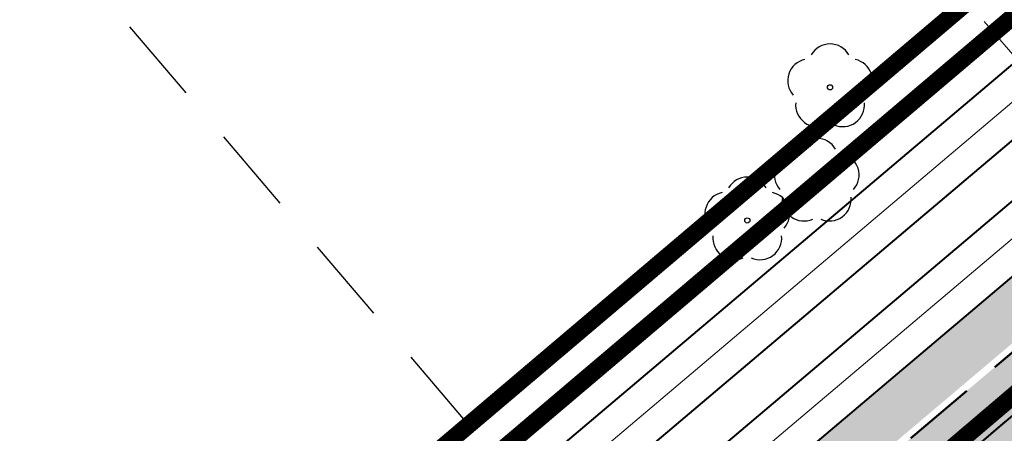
# Model space of a CAD drawing. Header units: metres. Extents: x 7429064 to 7431133, y 5709479 to 5714472.
# Tile 97 of 140: x 7429705.36 to 7429722.37, y 5710049.23 to 5710056.38. Entities that reach past the tile are written whole.
import ezdxf

# ---------------------------------------------------------------- set-up
doc = ezdxf.new("R2010")
doc.units = ezdxf.units.M
for name, pattern in [('1', [0]), ('12', [3, 1, -1, 0, -1]), ('4', [2.5, 1.5, -1]), ('4_KTJZ01', [2, 1.5, -0.5]), ('DASHED', [19.049999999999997, 12.7, -6.349999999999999]), ('HIDDEN', [0.375, 0.25, -0.125])]:
    doc.linetypes.add(name, pattern=pattern)
for name, color, linetype in [('_1_Mapa', 7, 'Continuous'), ('_1_X-REFY', 7, 'Continuous'), ('zzz.gaHSDomyslna', 7, 'Continuous')]:
    doc.layers.add(name, color=color, linetype=linetype)
for name, color, linetype, lineweight in [('_D_7_PAS DROGOWY-LINIA ROZGR TEREN INW', 222, 'HIDDEN', 50), ('_D_7_PAS DROGOWY_PODZIAL', 1, 'Continuous', 50), ('_D_7_TEREN NIEZBEDNY DLA OB_BUD', 252, 'HIDDEN', 50), ('_skarpy', 84, 'Continuous', 40), ('gaPoziome', 7, 'Continuous', 30), ('GMINA_L_0', 252, '12', 35), ('KRAWĘŻNIK BETONOWY 12_25 WYN 0 CM', 250, 'DASHED', 50), ('KTJZ_L_0_a', 252, '4_KTJZ01', 18), ('skarpa', 82, 'ŚLADY', 20)]:
    doc.layers.add(name, color=color, linetype=linetype, lineweight=lineweight)
doc.layers.add('D_2_HECZ_JEZDNIA KR3- NOWA KONSTRUKCJA G4', color=7, linetype='Continuous', lineweight=13, true_color=0xbdbdbd, transparency=0.3)
for name, color, linetype, lineweight, true_color in [('DZIALKA_L_0', 7, '1', 40, 0x008000), ('HECZ DROGI ROWEROWE', 7, 'Continuous', 13, 0xff8a8a), ('OBOP_T_1_a', 7, 'Continuous', 30, 0x008000), ('UZYTKI_L_0', 7, '4', 30, 0x008000)]:
    doc.layers.add(name, color=color, linetype=linetype, lineweight=lineweight, true_color=true_color)
doc.linetypes.add('ŚLADY', pattern='A,3.81,[130,ltypeshp.shx,S=6.35,R=0,X=0,Y=0],3.81', length=7.62)

# ---------------------------------------------------------------- blocks, each defined once
blk = doc.blocks.new('4_OBOP02_01')
at = {"linetype": 'Continuous'}
blk.add_circle((0, 0), 0.045, dxfattribs=at)
for centre, radius, start, end in [((0, 0.3750563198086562), 0.3750000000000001, 30.14012428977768, 149.8598757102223), ((-0.3566585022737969, 0.1158924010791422), 0.375, 102.1444654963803, 221.8600234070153), ((0.3566585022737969, 0.1158924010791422), 0.375, 318.1399765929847, 77.85553450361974), ((-0.2204041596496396, -0.3033835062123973), 0.3750000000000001, 174.1481822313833, 293.8542284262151), ((0.2204041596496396, -0.3033835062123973), 0.3750000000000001, 246.145771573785, 5.851817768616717)]:
    blk.add_arc(centre, radius, start, end, dxfattribs=at)
blk = doc.blocks.new('X-ref_MDCP_Szara')
at = {"layer": 'DZIALKA_L_0', "linetype": '1'}
blk.add_line((7429836.45, 5710146.5), (7429660.24, 5709996.55), dxfattribs=at)
at = {"layer": 'GMINA_L_0', "linetype": '12'}
blk.add_line((7429660.24, 5709996.55), (7429836.45, 5710146.5), dxfattribs=at)
at = {"layer": 'KTJZ_L_0_a', "linetype": '4_KTJZ01'}
blk.add_line((7429725.61922081, 5710052.18596936), (7429706.014655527, 5710074.89495609), dxfattribs=at)
at = {"layer": 'UZYTKI_L_0', "linetype": '4'}
blk.add_line((7429697.539156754, 5710067.682556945), (7429716.98, 5710044.83), dxfattribs=at)
at = {"layer": 'OBOP_T_1_a'}
for p in [(7429719.36, 5710055.21), (7429719.13, 5710053.58), (7429717.93, 5710052.91)]:
    blk.add_blockref('4_OBOP02_01', p, dxfattribs=at)
blk = doc.blocks.new('gaHSPos')
at = {"color": 0, "linetype": 'Continuous', "lineweight": 0}
blk.add_point((0, 0), dxfattribs=at)
blk = doc.blocks.new('*U208')
at = {"layer": 'zzz.gaHSDomyslna', "color": 140}
blk.add_lwpolyline([(0, 0, 0.24, 0.24, 0), (16.75256754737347, 14.18942784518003, 0.24, 0.24, 0)], format="xyseb", dxfattribs=at)
at = {"color": 140}
for p in [(16.75256754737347, 14.18942784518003), (0, 0)]:
    blk.add_blockref('gaHSPos', p, dxfattribs=at)
blk = doc.blocks.new('X-ref_SOR')
at = {"layer": 'gaPoziome'}
blk.add_blockref('*U208', (7429709.419048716, 5710035.857625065), dxfattribs=at)

msp = doc.modelspace()

# ---------------------------------------------------------------- hatches: boundary and pattern name
at = {"layer": 'D_2_HECZ_JEZDNIA KR3- NOWA KONSTRUKCJA G4'}
h = msp.add_hatch(color=256, dxfattribs=at)
h.dxf.hatch_style = 1
edge = h.paths.add_edge_path()
edge.add_line((7429710.702516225, 5710040.799538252), (7429726.776484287, 5710054.398245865))
edge.add_arc((7429722.025136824, 5710052.841101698), 5.00000006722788, 18.14535948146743, 28.69453331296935)
edge.add_line((7429726.411096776, 5710055.241800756), (7429710.367348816, 5710041.668659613))
edge.add_line((7429710.367348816, 5710041.668659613), (7429705.807555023, 5710037.768879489))
edge.add_line((7429705.807555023, 5710037.768879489), (7429706.37998716, 5710037.100043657))
edge.add_line((7429706.37998716, 5710037.100043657), (7429710.702516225, 5710040.799538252))
at = {"layer": 'HECZ DROGI ROWEROWE'}
h = msp.add_hatch(color=256, dxfattribs=at)
h.dxf.hatch_style = 1
edge = h.paths.add_edge_path()
edge.add_arc((7429796.819700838, 5710136.432689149), 20.40416797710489, 308.0321727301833, 334.2528184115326)
edge.add_arc((7429835.930497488, 5710116.89688608), 23.31795413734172, 143.789652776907, 152.7623535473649, ccw=False)
edge.add_arc((7429839.324960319, 5710112.767127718), 28.52732187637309, 132.1511209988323, 141.1238217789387, ccw=False)
edge.add_line((7429820.180606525, 5710133.916638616), (7429834.124191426, 5710145.713024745))
edge.add_arc((7429837.353578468, 5710141.895819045), 5.000000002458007, 102.01539828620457, 130.2314924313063, ccw=False)
edge.add_line((7429836.312705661, 5710146.786277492), (7429842.062606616, 5710148.010071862))
edge.add_line((7429842.062606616, 5710148.010071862), (7429845.234178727, 5710150.729899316))
edge.add_line((7429845.234178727, 5710150.729899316), (7429843.044890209, 5710150.26393669))
edge.add_arc((7429842.628541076, 5710152.220120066), 2.000000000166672, 169.0595867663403, 282.01539860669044, ccw=False)
edge.add_line((7429840.664890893, 5710152.599696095), (7429846.907573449, 5710184.89479323))
edge.add_arc((7429848.380311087, 5710184.610111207), 1.500000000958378, 109.3988305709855, 169.0595867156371, ccw=False)
edge.add_line((7429847.882098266, 5710186.024955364), (7429848.854093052, 5710186.367226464))
edge.add_line((7429848.854093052, 5710186.367226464), (7429847.264566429, 5710191.423890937))
edge.add_line((7429847.264566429, 5710191.423890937), (7429846.902664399, 5710192.478548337))
edge.add_line((7429846.902664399, 5710192.478548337), (7429845.675039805, 5710198.448585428))
edge.add_arc((7429825.957873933, 5710195.082454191), 20.00243658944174, -10.939142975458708, 9.688181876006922, ccw=False)
edge.add_line((7429845.596852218, 5710191.286666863), (7429839.402578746, 5710159.242003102))
edge.add_arc((7429819.766076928, 5710163.037763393), 19.9999999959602, 310.2314924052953, 349.0595867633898, ccw=False)
edge.add_line((7429832.683625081, 5710147.768940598), (7429817.639926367, 5710135.041849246))
edge.add_arc((7429832.495106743, 5710117.482703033), 22.99999999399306, 130.2314924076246, 151.7603968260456)
edge.add_arc((7429794.613112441, 5710137.828575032), 20.00000000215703, 310.2314924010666, 331.76039682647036, ccw=False)
edge.add_line((7429807.530660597, 5710122.559752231), (7429710.78028326, 5710040.708146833))
edge.add_line((7429710.78028326, 5710040.708146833), (7429674.341489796, 5710009.521515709))
edge.add_arc((7429663.287565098, 5710022.437039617), 17.00000026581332, 303.4339933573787, 310.5590095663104, ccw=False)
edge.add_line((7429672.654156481, 5710008.250180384), (7429665.174772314, 5710003.312065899))
edge.add_arc((7429654.155253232, 5710020.002488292), 20.00000001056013, 287.25233121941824, 303.4339932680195, ccw=False)
edge.add_line((7429660.086861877, 5710000.902330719), (7429655.395687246, 5709999.445472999))
edge.add_arc((7429662.068746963, 5709977.95779574), 22.49999999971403, 107.2523312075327, 130.5590096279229)
edge.add_line((7429647.43855272, 5709995.051871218), (7429638.423894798, 5709987.336555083))
edge.add_arc((7429653.054089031, 5709970.2424796), 22.49999999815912, 130.5590096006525, 144.5952530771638)
edge.add_line((7429634.714793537, 5709983.277825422), (7429621.961912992, 5709965.306093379))
edge.add_arc((7429606.363956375, 5709977.008817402), 19.50000000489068, 310.55900961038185, 323.12009690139, ccw=False)
edge.add_line((7429619.04345805, 5709962.19395198), (7429498.409271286, 5709858.947561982))
edge.add_line((7429498.409271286, 5709858.947561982), (7429409.746698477, 5709783.717845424))
edge.add_line((7429409.746698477, 5709783.717845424), (7429333.700045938, 5709719.192669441))
edge.add_arc((7429195.245944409, 5709882.368837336), 213.9999999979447, 294.99293756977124, 310.31442587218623, ccw=False)
edge.add_line((7429285.662344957, 5709688.407824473), (7429286.787363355, 5709685.755030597))
edge.add_arc((7429195.2162162, 5709882.430203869), 216.9479171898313, 294.9664921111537, 310.3105313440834)
edge.add_line((7429335.566321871, 5709716.99669272), (7429500.277265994, 5709856.755523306))
edge.add_line((7429500.277265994, 5709856.755523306), (7429621.379875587, 5709960.402819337))
edge.add_line((7429621.379875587, 5709960.402819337), (7429627.625099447, 5709965.747878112))
edge.add_line((7429627.625099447, 5709965.747878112), (7429629.90357192, 5709967.697939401))
edge.add_line((7429629.90357192, 5709967.697939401), (7429629.179066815, 5709968.528973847))
edge.add_arc((7429630.686600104, 5709969.843258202), 1.99999999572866, 144.5952529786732, 221.0822816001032, ccw=False)
edge.add_line((7429629.05644051, 5709971.001955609), (7429636.752493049, 5709981.82945368))
edge.add_arc((7429653.054089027, 5709970.242479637), 19.99999997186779, 130.5590096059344, 144.5952530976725, ccw=False)
edge.add_line((7429640.049471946, 5709985.437213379), (7429649.631219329, 5709993.620104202))
edge.add_arc((7429662.068746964, 5709977.957795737), 20.00000000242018, 107.2523312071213, 128.4532876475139, ccw=False)
edge.add_line((7429656.137138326, 5709997.057953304), (7429665.185157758, 5709999.867841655))
edge.add_line((7429665.185157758, 5709999.867841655), (7429673.721413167, 5710005.503734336))
edge.add_arc((7429657.258251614, 5710030.439225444), 29.88000008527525, 303.4339932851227, 310.5590095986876)
edge.add_line((7429676.687149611, 5710007.738293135), (7429712.639886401, 5710038.508993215))
edge.add_line((7429712.639886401, 5710038.508993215), (7429809.390816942, 5710120.361066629))
edge.add_line((7429809.390816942, 5710120.361066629), (7429809.390787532, 5710120.361041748))

# ---------------------------------------------------------------- linework, layer by layer
at = {"layer": '_D_7_PAS DROGOWY-LINIA ROZGR TEREN INW', "ltscale": 10, "const_width": 0.3, "flags": 128}
msp.add_lwpolyline([(7429287.498083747, 5709689.141206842), (7429307.710328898, 5709696.947915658), (7429435.697998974, 5709805.840409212), (7429660.078000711, 5709996.740410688), (7429836.287980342, 5710146.690393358)], dxfattribs=at)
at = {"layer": '_D_7_PAS DROGOWY_PODZIAL', "ltscale": 0.2, "const_width": 0.3, "flags": 128}
msp.add_lwpolyline([(7429838.787736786, 5710158.69944681), (7429835.060550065, 5710151.866820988), (7429707.928821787, 5710044.059165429), (7429670.33646098, 5710012.082675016), (7429661.685038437, 5710006.163007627), (7429648.718433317, 5710002.136191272), (7429632.935415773, 5709988.628083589), (7429615.788923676, 5709965.39743204), (7429495.458099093, 5709862.41067864), (7429330.756278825, 5709722.662069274), (7429319.401743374, 5709713.683805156), (7429307.84155068, 5709705.757592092), (7429296.805838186, 5709699.188897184), (7429282.8456928, 5709692.117459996), (7429269.348606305, 5709686.304179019), (7429250.20040062, 5709678.579529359), (7429239.823858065, 5709670.459676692)], dxfattribs=at)
at = {"layer": '_D_7_TEREN NIEZBEDNY DLA OB_BUD', "ltscale": 10, "const_width": 0.3, "flags": 128}
msp.add_lwpolyline([(7429838.642351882, 5710133.498037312), (7429838.163073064, 5710130.983410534), (7429669.785270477, 5709988.069796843), (7429674.220854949, 5709982.832848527), (7429665.131800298, 5709974.906125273), (7429667.704814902, 5709971.870777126), (7429662.832482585, 5709967.707329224), (7429665.636921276, 5709964.49370197), (7429637.108761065, 5709939.516176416), (7429616.43791595, 5709933.990754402), (7429410.711229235, 5709758.424593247), (7429398.459990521, 5709756.96470503), (7429363.724530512, 5709727.377020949), (7429364.496967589, 5709726.485040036), (7429330.156663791, 5709696.304430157), (7429317.553253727, 5709687.47546742), (7429303.139099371, 5709679.240254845), (7429296.402039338, 5709677.454326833), (7429295.853558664, 5709678.754848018), (7429285.213308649, 5709675.171013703), (7429285.467953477, 5709665.629088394), (7429278.468709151, 5709665.469623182), (7429278.346584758, 5709670.061176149), (7429254.481179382, 5709660.886617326), (7429229.936526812, 5709651.367794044), (7429224.487494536, 5709665.833466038), (7429244.657148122, 5709675.130668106), (7429249.846855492, 5709679.191718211), (7429269.079177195, 5709686.950301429), (7429282.548797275, 5709692.751752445), (7429296.468274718, 5709699.802589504), (7429307.464225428, 5709706.347617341), (7429318.986254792, 5709714.247663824), (7429330.312616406, 5709723.203650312), (7429495.004072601, 5709862.943465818), (7429615.273122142, 5709965.877348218), (7429632.419614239, 5709989.107999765), (7429648.372953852, 5710002.76187988), (7429661.376752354, 5710006.800246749), (7429669.910876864, 5710012.639653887), (7429707.475683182, 5710044.592706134), (7429834.50843472, 5710152.316429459), (7429838.121089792, 5710158.939097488), (7429844.754843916, 5710193.280299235), (7429843.741113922, 5710206.480357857), (7429852.313614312, 5710203.59832983), (7429849.367696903, 5710188.375013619), (7429850.22684329, 5710185.684410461), (7429848.746129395, 5710185.163002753), (7429846.827250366, 5710175.247007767), (7429842.580241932, 5710153.28258802), (7429856.534014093, 5710164.104263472), (7429864.198789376, 5710154.590130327)], close=True, dxfattribs=at)
at = {"layer": '_skarpy', "flags": 128}
for points in [[(7429723.152151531, 5710056.152310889), (7429708.546672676, 5710043.795957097)], [(7429723.798434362, 5710055.389212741), (7429709.196914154, 5710043.036207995)], [(7429724.315460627, 5710054.778734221), (7429709.717107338, 5710042.428408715)], [(7429724.961743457, 5710054.015636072), (7429710.367348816, 5710041.668659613)]]:
    msp.add_lwpolyline(points, dxfattribs=at)
at = {"layer": 'KRAWĘŻNIK BETONOWY 12_25 WYN 0 CM', "ltscale": 0.1, "flags": 128}
msp.add_lwpolyline([(7429807.530660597, 5710122.559752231), (7429790.863206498, 5710108.458950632), (7429710.78028326, 5710040.708146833), (7429674.341489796, 5710009.521515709, -0.03109876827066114), (7429672.654156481, 5710008.250180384), (7429665.174772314, 5710003.312065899, -0.07072338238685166), (7429660.086861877, 5710000.902330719), (7429655.395687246, 5709999.445472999, 0.1020465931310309), (7429647.43855272, 5709995.051871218), (7429638.423894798, 5709987.336555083, 0.06132135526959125), (7429634.714793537, 5709983.277825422), (7429622.219286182, 5709965.698023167)], format="xyb", dxfattribs=at)
at = {"layer": 'skarpa', "ltscale": 0.04}
for points in [[(7429723.475292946, 5710055.770761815), (7429708.871793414, 5710043.416082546)], [(7429724.638602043, 5710054.397185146), (7429710.042228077, 5710042.048534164)]]:
    msp.add_lwpolyline(points, dxfattribs=at)

# ---------------------------------------------------------------- block references
at = {"layer": '_1_Mapa'}
msp.add_blockref('X-ref_MDCP_Szara', (0, 0), dxfattribs=at)
at = {"layer": '_1_X-REFY'}
msp.add_blockref('X-ref_SOR', (0, 0), dxfattribs=at)

doc.saveas('drawing.dxf')
